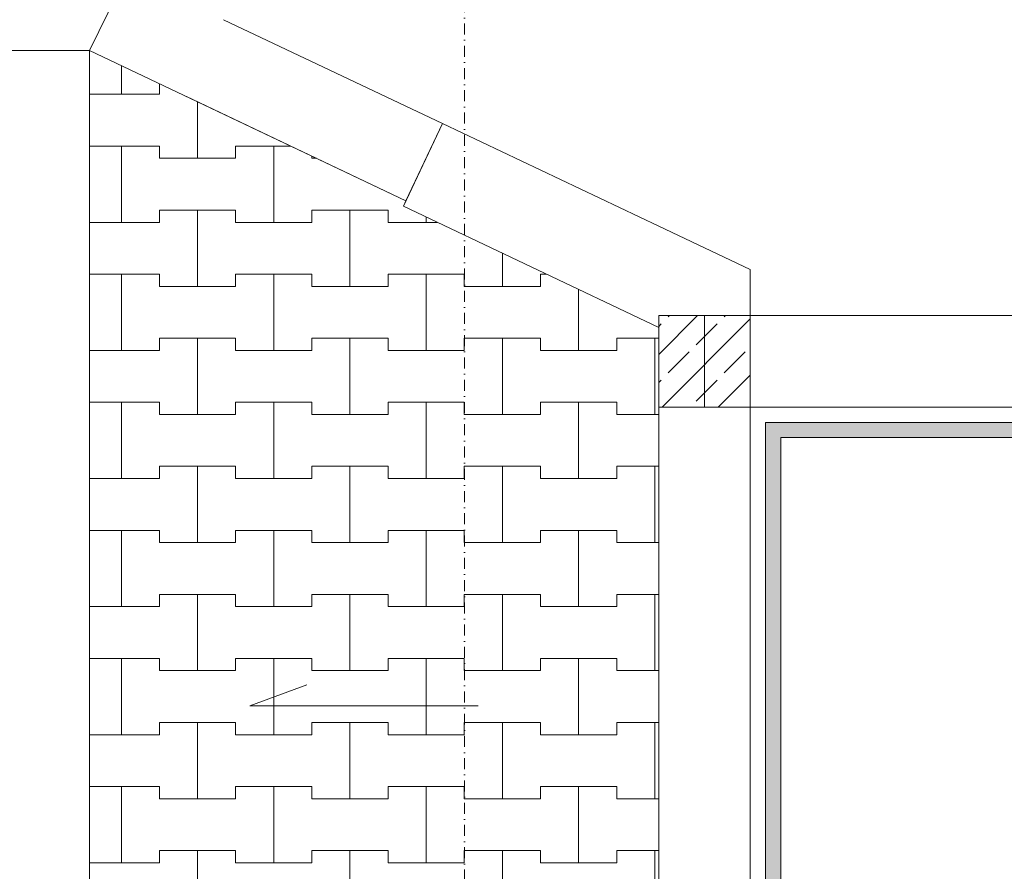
# Model space of a CAD drawing. Header units: centimetres. Extents: x -1589 to 108054, y -205274 to 31709.
# Tile 105 of 256: x 693 to 1016, y 15581 to 15860. Entities that reach past the tile are written whole.
import ezdxf

# ---------------------------------------------------------------- set-up
doc = ezdxf.new("R2010")
doc.units = ezdxf.units.CM
doc.header["$LTSCALE"] = 0.01
doc.header["$MEASUREMENT"] = 0
for name, pattern in [('Krawędzie ukryte', [27, 20, -7]), ('Kropki i Kreski', [72, 36, -18, 0, -18]), ('Wipeout_Contour', [100, 0, -100])]:
    doc.linetypes.add(name, pattern=pattern)
for name, color, linetype in [('0_Teren', 7, 'Continuous'), ('2_barierki.K_IR', 7, 'Continuous'), ('2_belki.K_IR', 7, 'Continuous'), ('2_schody.K_IR', 7, 'Continuous'), ('2_stropy.K_IR', 7, 'Continuous'), ('2_słupy.K_IR', 7, 'Continuous'), ('2_ściany podporowe.K_IR', 7, 'Continuous'), ('2_ściany zewnętrzne.ISTN', 7, 'Continuous'), ('3_opisy.K_IR', 7, 'Continuous'), ('4_osie.ISTN', 7, 'Continuous')]:
    doc.layers.add(name, color=color, linetype=linetype)

msp = doc.modelspace()

# ---------------------------------------------------------------- hatches: boundary and pattern name
at = {"layer": '2_barierki.K_IR', "linetype": 'Continuous', "lineweight": 5}
for points in [[(937.3586, 15397.71058), (942.3586, 15402.71058), (942.3586, 15722.71555), (937.3586, 15727.71555)], [(937.3586, 15727.71555), (942.3586, 15722.71555), (1104.8586, 15722.71555), (1104.8586, 15727.71555)]]:
    msp.add_hatch(color=8, dxfattribs=at).paths.add_polyline_path(points)

# ---------------------------------------------------------------- linework, layer by layer
at = {"layer": '2_barierki.K_IR', "color": 8, "linetype": 'Continuous', "lineweight": 5}
for p, q in [((937.3586, 15727.71555), (937.3586, 15397.71058)), ((1104.8586, 15727.71555), (937.3586, 15727.71555)), ((942.3586, 15402.71058), (942.3586, 15722.71555)), ((942.3586, 15722.71555), (1104.8586, 15722.71555))]:
    msp.add_line(p, q, dxfattribs=at)
at = {"layer": '2_schody.K_IR', "color": 8, "linetype": 'Continuous', "lineweight": 5}
for p, q in [((932.3586, 15362.71058), (932.3586, 15732.71554)), ((932.3586, 15732.71554), (1107.3586, 15732.71554))]:
    msp.add_line(p, q, dxfattribs=at)
at = {"layer": '2_stropy.K_IR', "color": 8, "linetype": 'Continuous', "lineweight": 5, "flags": 128}
msp.add_lwpolyline([(778.28095, 15819.9697), (778.63417, 15819.80243), (778.63417, 15820.69424)], close=True, dxfattribs=at)

# ---------------------------------------------------------------- wipeouts: each hides what was drawn before it
at = {"color": 8, "linetype": 'Wipeout_Contour', "lineweight": 5, "ltscale": 7087.887482}
msp.add_wipeout([(728.0092, 15874.75676), (715.66893, 15849.61998), (759.63338, 15859.75243)], dxfattribs=at).dxf.layer = '2_ściany zewnętrzne.ISTN'

# ---------------------------------------------------------------- next in the draw order: linework, layer by layer
at = {"layer": '2_ściany zewnętrzne.ISTN', "color": 8, "linetype": 'Continuous', "lineweight": 5, "flags": 128}
msp.add_lwpolyline([(822.46286, 16067.15604), (715.66893, 15849.61998)], dxfattribs=at)

# ---------------------------------------------------------------- next in the draw order: wipeouts: each hides what was drawn before it
at = {"color": 8, "linetype": 'Wipeout_Contour', "lineweight": 5, "ltscale": 9262.938567}
msp.add_wipeout([(902.3586, 15758.84423), (902.3586, 15732.71175), (932.3586, 15732.71175), (932.3586, 15744.61561)], dxfattribs=at).dxf.layer = '2_ściany podporowe.K_IR'

# ---------------------------------------------------------------- next in the draw order: linework, layer by layer
at = {"layer": '2_ściany podporowe.K_IR', "color": 8, "linetype": 'Continuous', "lineweight": 5, "flags": 128}
msp.add_lwpolyline([(932.3586, 15732.71175), (902.3586, 15732.71175)], dxfattribs=at)

# ---------------------------------------------------------------- next in the draw order: wipeouts: each hides what was drawn before it
at = {"color": 8, "linetype": 'Wipeout_Contour', "lineweight": 5, "ltscale": 7003.373895}
msp.add_wipeout([(902.3586, 15758.84423), (932.3586, 15744.61561), (932.3586, 15777.81883)], dxfattribs=at).dxf.layer = '2_ściany podporowe.K_IR'
at = {"color": 8, "linetype": 'Wipeout_Contour', "lineweight": 5, "ltscale": 7055.844449}
msp.add_wipeout([(759.63338, 15859.75243), (715.66893, 15849.61998), (747.29311, 15834.61566)], dxfattribs=at).dxf.layer = '2_ściany zewnętrzne.ISTN'

# ---------------------------------------------------------------- next in the draw order: linework, layer by layer
at = {"layer": '0_Teren', "color": 8, "linetype": 'Continuous', "lineweight": 5, "flags": 128}
for points in [[(428.70674, 15849.61998), (715.66893, 15849.61998)], [(715.66893, 15849.61998), (715.66893, 15275.01105)]]:
    msp.add_lwpolyline(points, dxfattribs=at)
at = {"layer": '2_ściany podporowe.K_IR', "color": 8, "linetype": 'Continuous', "lineweight": 5, "flags": 128}
for points in [[(932.3586, 15732.71175), (932.3586, 15777.81883)], [(902.3586, 15758.84423), (902.3586, 15732.71175)]]:
    msp.add_lwpolyline(points, dxfattribs=at)
at = {"layer": '2_ściany zewnętrzne.ISTN', "color": 8, "linetype": 'Continuous', "lineweight": 5, "flags": 128}
msp.add_lwpolyline([(715.66893, 15849.61998), (747.29311, 15834.61566)], dxfattribs=at)

# ---------------------------------------------------------------- next in the draw order: wipeouts: each hides what was drawn before it
at = {"color": 8, "linetype": 'Wipeout_Contour', "lineweight": 5, "ltscale": 7035.768335}
msp.add_wipeout([(902.3586, 15792.04745), (902.3586, 15758.84423), (932.3586, 15777.81883)], dxfattribs=at).dxf.layer = '2_ściany podporowe.K_IR'
at = {"color": 8, "linetype": 'Wipeout_Contour', "lineweight": 5, "ltscale": 9404.429387}
msp.add_wipeout([(747.29311, 15834.61566), (819.44619, 15800.38209), (831.44858, 15825.67917), (759.63338, 15859.75243)], dxfattribs=at).dxf.layer = '2_ściany zewnętrzne.ISTN'

# ---------------------------------------------------------------- next in the draw order: linework, layer by layer
at = {"layer": '2_ściany podporowe.K_IR', "color": 8, "linetype": 'Continuous', "lineweight": 5, "flags": 128}
msp.add_lwpolyline([(932.3586, 15777.81883), (902.3586, 15792.04745)], dxfattribs=at)
at = {"layer": '2_ściany zewnętrzne.ISTN', "color": 8, "linetype": 'Continuous', "lineweight": 5, "flags": 128}
for points in [[(831.44858, 15825.67917), (759.63338, 15859.75243)], [(747.29311, 15834.61566), (819.44619, 15800.38209)], [(819.44619, 15800.38209), (831.44858, 15825.67917)]]:
    msp.add_lwpolyline(points, dxfattribs=at)

# ---------------------------------------------------------------- next in the draw order: wipeouts: each hides what was drawn before it
at = {"color": 8, "linetype": 'Wipeout_Contour', "lineweight": 5, "ltscale": 9373.3221}
msp.add_wipeout([(902.3586, 15792.04745), (831.4498, 15825.6786), (818.59386, 15798.57279), (902.3586, 15758.84423)], dxfattribs=at).dxf.layer = '2_ściany podporowe.K_IR'

# ---------------------------------------------------------------- next in the draw order: linework, layer by layer
at = {"layer": '2_ściany podporowe.K_IR', "color": 8, "linetype": 'Continuous', "lineweight": 5, "flags": 128}
for points in [[(818.59386, 15798.57279), (831.4498, 15825.6786)], [(902.3586, 15792.04745), (831.4498, 15825.6786)], [(818.59386, 15798.57279), (902.3586, 15758.84423)]]:
    msp.add_lwpolyline(points, dxfattribs=at)

# ---------------------------------------------------------------- next in the draw order: wipeouts: each hides what was drawn before it
at = {"color": 8, "linetype": 'Wipeout_Contour', "lineweight": 5, "ltscale": 12919.566982}
msp.add_wipeout([(902.3586, 15212.64322), (902.35772, 15758.84465), (818.59386, 15798.57279), (819.44619, 15800.38209), (715.66893, 15849.61998), (715.66893, 15212.64322)], dxfattribs=at).dxf.layer = '2_stropy.K_IR'

# ---------------------------------------------------------------- next in the draw order: linework, layer by layer
at = {"layer": '2_stropy.K_IR', "color": 8, "linetype": 'Continuous', "lineweight": 5}
for p, q in [((726.07355, 15835.29918), (726.07355, 15844.68343)), ((726.07355, 15844.68343), (726.07355, 15835.29918)), ((738.57355, 15835.29918), (738.57355, 15838.75271)), ((738.57355, 15838.75271), (738.57355, 15835.29918)), ((715.66893, 15835.29918), (726.07355, 15835.29918)), ((715.66893, 15835.29918), (738.57355, 15835.29918)), ((726.07355, 15835.29918), (738.57355, 15835.29918)), ((751.07355, 15814.29918), (751.07355, 15832.822)), ((751.07355, 15832.822), (751.07355, 15814.29918)), ((715.66893, 15818.29918), (726.07355, 15818.29918)), ((715.66893, 15818.29918), (738.57355, 15818.29918)), ((726.07355, 15818.29918), (738.57355, 15818.29918)), ((726.07355, 15793.29918), (726.07355, 15818.29918)), ((726.07355, 15818.29918), (726.07355, 15793.29918)), ((738.57355, 15818.29918), (738.57355, 15814.29918)), ((738.57355, 15814.29918), (738.57355, 15818.29918)), ((763.57355, 15814.29918), (763.57355, 15818.29918)), ((763.57355, 15818.29918), (763.57355, 15814.29918)), ((763.57355, 15818.29918), (776.07355, 15818.29918)), ((763.57355, 15818.29918), (781.68287, 15818.29918)), ((776.07355, 15818.29918), (781.68287, 15818.29918)), ((776.07355, 15793.29918), (776.07355, 15818.29918)), ((776.07355, 15818.29918), (776.07355, 15793.29918)), ((738.57355, 15814.29918), (751.07355, 15814.29918)), ((738.57355, 15814.29918), (763.57355, 15814.29918)), ((751.07355, 15814.29918), (763.57355, 15814.29918)), ((788.57355, 15815.02984), (788.57355, 15814.29918)), ((788.57355, 15814.29918), (788.57355, 15815.02984)), ((788.57355, 15814.29918), (790.11355, 15814.29918)), ((788.57355, 15814.29918), (790.11355, 15814.29918)), ((738.57355, 15793.29918), (738.57355, 15797.29918)), ((738.57355, 15797.29918), (738.57355, 15793.29918)), ((738.57355, 15797.29918), (751.07355, 15797.29918)), ((738.57355, 15797.29918), (763.57355, 15797.29918)), ((751.07355, 15797.29918), (763.57355, 15797.29918)), ((751.07355, 15772.29918), (751.07355, 15797.29918)), ((751.07355, 15797.29918), (751.07355, 15772.29918)), ((763.57355, 15797.29918), (763.57355, 15793.29918)), ((763.57355, 15793.29918), (763.57355, 15797.29918)), ((788.57355, 15793.29918), (788.57355, 15797.29918)), ((788.57355, 15797.29918), (788.57355, 15793.29918)), ((788.57355, 15797.29918), (801.07355, 15797.29918)), ((788.57355, 15797.29918), (813.57355, 15797.29918)), ((801.07355, 15797.29918), (813.57355, 15797.29918)), ((801.07355, 15772.29918), (801.07355, 15797.29918)), ((801.07355, 15797.29918), (801.07355, 15772.29918)), ((813.57355, 15797.29918), (813.57355, 15793.29918)), ((813.57355, 15793.29918), (813.57355, 15797.29918)), ((826.07355, 15793.29918), (826.07355, 15795.02526)), ((826.07355, 15795.02526), (826.07355, 15793.29918)), ((715.66893, 15793.29918), (726.07355, 15793.29918)), ((715.66893, 15793.29918), (738.57355, 15793.29918)), ((726.07355, 15793.29918), (738.57355, 15793.29918)), ((763.57355, 15793.29918), (776.07355, 15793.29918)), ((763.57355, 15793.29918), (788.57355, 15793.29918)), ((776.07355, 15793.29918), (788.57355, 15793.29918)), ((813.57355, 15793.29918), (826.07355, 15793.29918)), ((813.57355, 15793.29918), (829.71288, 15793.29918)), ((826.07355, 15793.29918), (829.71288, 15793.29918)), ((851.07355, 15772.29918), (851.07355, 15783.16808)), ((851.07355, 15783.16808), (851.07355, 15772.29918)), ((715.66893, 15776.29918), (726.07355, 15776.29918)), ((715.66893, 15776.29918), (738.57355, 15776.29918)), ((726.07355, 15776.29918), (738.57355, 15776.29918)), ((726.07355, 15751.29918), (726.07355, 15776.29918)), ((726.07355, 15776.29918), (726.07355, 15751.29918)), ((738.57355, 15776.29918), (738.57355, 15772.29918)), ((738.57355, 15772.29918), (738.57355, 15776.29918)), ((763.57355, 15772.29918), (763.57355, 15776.29918)), ((763.57355, 15776.29918), (763.57355, 15772.29918)), ((763.57355, 15776.29918), (776.07355, 15776.29918)), ((763.57355, 15776.29918), (788.57355, 15776.29918)), ((776.07355, 15776.29918), (788.57355, 15776.29918)), ((776.07355, 15751.29918), (776.07355, 15776.29918)), ((776.07355, 15776.29918), (776.07355, 15751.29918)), ((788.57355, 15776.29918), (788.57355, 15772.29918)), ((788.57355, 15772.29918), (788.57355, 15776.29918)), ((813.57355, 15772.29918), (813.57355, 15776.29918)), ((813.57355, 15776.29918), (813.57355, 15772.29918)), ((813.57355, 15776.29918), (826.07355, 15776.29918)), ((813.57355, 15776.29918), (838.57355, 15776.29918)), ((826.07355, 15776.29918), (838.57355, 15776.29918)), ((826.07355, 15751.29918), (826.07355, 15776.29918)), ((826.07355, 15776.29918), (826.07355, 15751.29918)), ((838.57355, 15776.29918), (838.57355, 15772.29918)), ((838.57355, 15772.29918), (838.57355, 15776.29918)), ((863.57355, 15772.29918), (863.57355, 15776.29918)), ((863.57355, 15776.29918), (863.57355, 15772.29918)), ((863.57355, 15776.29918), (865.55613, 15776.29918)), ((863.57355, 15776.29918), (865.55613, 15776.29918)), ((738.57355, 15772.29918), (751.07355, 15772.29918)), ((738.57355, 15772.29918), (763.57355, 15772.29918)), ((751.07355, 15772.29918), (763.57355, 15772.29918)), ((788.57355, 15772.29918), (801.07355, 15772.29918)), ((788.57355, 15772.29918), (813.57355, 15772.29918)), ((801.07355, 15772.29918), (813.57355, 15772.29918)), ((838.57355, 15772.29918), (851.07355, 15772.29918)), ((838.57355, 15772.29918), (863.57355, 15772.29918)), ((851.07355, 15772.29918), (863.57355, 15772.29918)), ((876.07355, 15751.29918), (876.07355, 15771.3109)), ((876.07355, 15771.3109), (876.07355, 15751.29918)), ((738.57355, 15751.29918), (738.57355, 15755.29918)), ((738.57355, 15755.29918), (738.57355, 15751.29918)), ((738.57355, 15755.29918), (751.07355, 15755.29918)), ((738.57355, 15755.29918), (763.57355, 15755.29918)), ((751.07355, 15755.29918), (763.57355, 15755.29918)), ((751.07355, 15730.29918), (751.07355, 15755.29918)), ((751.07355, 15755.29918), (751.07355, 15730.29918)), ((763.57355, 15755.29918), (763.57355, 15751.29918)), ((763.57355, 15751.29918), (763.57355, 15755.29918)), ((788.57355, 15751.29918), (788.57355, 15755.29918)), ((788.57355, 15755.29918), (788.57355, 15751.29918)), ((788.57355, 15755.29918), (801.07355, 15755.29918)), ((788.57355, 15755.29918), (813.57355, 15755.29918)), ((801.07355, 15755.29918), (813.57355, 15755.29918)), ((801.07355, 15730.29918), (801.07355, 15755.29918)), ((801.07355, 15755.29918), (801.07355, 15730.29918)), ((813.57355, 15755.29918), (813.57355, 15751.29918)), ((813.57355, 15751.29918), (813.57355, 15755.29918)), ((838.57355, 15751.29918), (838.57355, 15755.29918)), ((838.57355, 15755.29918), (838.57355, 15751.29918)), ((838.57355, 15755.29918), (851.07355, 15755.29918)), ((838.57355, 15755.29918), (863.57355, 15755.29918)), ((851.07355, 15755.29918), (863.57355, 15755.29918)), ((851.07355, 15730.29918), (851.07355, 15755.29918)), ((851.07355, 15755.29918), (851.07355, 15730.29918)), ((863.57355, 15755.29918), (863.57355, 15751.29918)), ((863.57355, 15751.29918), (863.57355, 15755.29918)), ((888.57355, 15751.29918), (888.57355, 15755.29918)), ((888.57355, 15755.29918), (888.57355, 15751.29918)), ((715.66893, 15751.29918), (726.07355, 15751.29918)), ((715.66893, 15751.29918), (738.57355, 15751.29918)), ((726.07355, 15751.29918), (738.57355, 15751.29918)), ((763.57355, 15751.29918), (776.07355, 15751.29918)), ((763.57355, 15751.29918), (788.57355, 15751.29918)), ((776.07355, 15751.29918), (788.57355, 15751.29918)), ((813.57355, 15751.29918), (826.07355, 15751.29918)), ((813.57355, 15751.29918), (838.57355, 15751.29918)), ((826.07355, 15751.29918), (838.57355, 15751.29918)), ((863.57355, 15751.29918), (876.07355, 15751.29918)), ((863.57355, 15751.29918), (888.57355, 15751.29918)), ((876.07355, 15751.29918), (888.57355, 15751.29918)), ((715.66893, 15734.29918), (726.07355, 15734.29918)), ((715.66893, 15734.29918), (738.57355, 15734.29918)), ((726.07355, 15734.29918), (738.57355, 15734.29918)), ((726.07355, 15709.29918), (726.07355, 15734.29918)), ((726.07355, 15734.29918), (726.07355, 15709.29918)), ((738.57355, 15734.29918), (738.57355, 15730.29918)), ((738.57355, 15730.29918), (738.57355, 15734.29918)), ((763.57355, 15730.29918), (763.57355, 15734.29918)), ((763.57355, 15734.29918), (763.57355, 15730.29918)), ((763.57355, 15734.29918), (776.07355, 15734.29918)), ((763.57355, 15734.29918), (788.57355, 15734.29918)), ((776.07355, 15734.29918), (788.57355, 15734.29918)), ((776.07355, 15709.29918), (776.07355, 15734.29918)), ((776.07355, 15734.29918), (776.07355, 15709.29918)), ((788.57355, 15734.29918), (788.57355, 15730.29918)), ((788.57355, 15730.29918), (788.57355, 15734.29918)), ((813.57355, 15730.29918), (813.57355, 15734.29918)), ((813.57355, 15734.29918), (813.57355, 15730.29918)), ((813.57355, 15734.29918), (826.07355, 15734.29918)), ((813.57355, 15734.29918), (838.57355, 15734.29918)), ((826.07355, 15734.29918), (838.57355, 15734.29918)), ((826.07355, 15709.29918), (826.07355, 15734.29918)), ((826.07355, 15734.29918), (826.07355, 15709.29918)), ((838.57355, 15734.29918), (838.57355, 15730.29918)), ((838.57355, 15730.29918), (838.57355, 15734.29918)), ((863.57355, 15730.29918), (863.57355, 15734.29918)), ((863.57355, 15734.29918), (863.57355, 15730.29918)), ((863.57355, 15734.29918), (876.07355, 15734.29918)), ((863.57355, 15734.29918), (888.57355, 15734.29918)), ((876.07355, 15734.29918), (888.57355, 15734.29918)), ((876.07355, 15709.29918), (876.07355, 15734.29918)), ((876.07355, 15734.29918), (876.07355, 15709.29918)), ((888.57355, 15734.29918), (888.57355, 15730.29918)), ((888.57355, 15730.29918), (888.57355, 15734.29918)), ((738.57355, 15730.29918), (751.07355, 15730.29918)), ((738.57355, 15730.29918), (763.57355, 15730.29918)), ((751.07355, 15730.29918), (763.57355, 15730.29918)), ((788.57355, 15730.29918), (801.07355, 15730.29918)), ((788.57355, 15730.29918), (813.57355, 15730.29918)), ((801.07355, 15730.29918), (813.57355, 15730.29918)), ((838.57355, 15730.29918), (851.07355, 15730.29918)), ((838.57355, 15730.29918), (863.57355, 15730.29918)), ((851.07355, 15730.29918), (863.57355, 15730.29918)), ((888.57355, 15730.29918), (901.07355, 15730.29918)), ((888.57355, 15730.29918), (902.35776, 15730.29918)), ((901.07355, 15730.29918), (902.35776, 15730.29918)), ((738.57355, 15709.29918), (738.57355, 15713.29918)), ((738.57355, 15713.29918), (738.57355, 15709.29918)), ((738.57355, 15713.29918), (751.07355, 15713.29918)), ((738.57355, 15713.29918), (763.57355, 15713.29918)), ((751.07355, 15713.29918), (763.57355, 15713.29918)), ((751.07355, 15688.29918), (751.07355, 15713.29918)), ((751.07355, 15713.29918), (751.07355, 15688.29918)), ((763.57355, 15713.29918), (763.57355, 15709.29918)), ((763.57355, 15709.29918), (763.57355, 15713.29918)), ((788.57355, 15709.29918), (788.57355, 15713.29918)), ((788.57355, 15713.29918), (788.57355, 15709.29918)), ((788.57355, 15713.29918), (801.07355, 15713.29918)), ((788.57355, 15713.29918), (813.57355, 15713.29918)), ((801.07355, 15713.29918), (813.57355, 15713.29918)), ((801.07355, 15688.29918), (801.07355, 15713.29918)), ((801.07355, 15713.29918), (801.07355, 15688.29918)), ((813.57355, 15713.29918), (813.57355, 15709.29918)), ((813.57355, 15709.29918), (813.57355, 15713.29918)), ((838.57355, 15709.29918), (838.57355, 15713.29918)), ((838.57355, 15713.29918), (838.57355, 15709.29918)), ((838.57355, 15713.29918), (851.07355, 15713.29918)), ((838.57355, 15713.29918), (863.57355, 15713.29918)), ((851.07355, 15713.29918), (863.57355, 15713.29918)), ((851.07355, 15688.29918), (851.07355, 15713.29918)), ((851.07355, 15713.29918), (851.07355, 15688.29918)), ((863.57355, 15713.29918), (863.57355, 15709.29918)), ((863.57355, 15709.29918), (863.57355, 15713.29918)), ((888.57355, 15709.29918), (888.57355, 15713.29918)), ((888.57355, 15713.29918), (888.57355, 15709.29918)), ((888.57355, 15713.29918), (901.07355, 15713.29918)), ((888.57355, 15713.29918), (902.35779, 15713.29918)), ((901.07355, 15713.29918), (902.35779, 15713.29918)), ((901.07355, 15688.29918), (901.07355, 15713.29918)), ((901.07355, 15713.29918), (901.07355, 15688.29918)), ((715.66893, 15709.29918), (726.07355, 15709.29918)), ((715.66893, 15709.29918), (738.57355, 15709.29918)), ((726.07355, 15709.29918), (738.57355, 15709.29918)), ((763.57355, 15709.29918), (776.07355, 15709.29918)), ((763.57355, 15709.29918), (788.57355, 15709.29918)), ((776.07355, 15709.29918), (788.57355, 15709.29918)), ((813.57355, 15709.29918), (826.07355, 15709.29918)), ((813.57355, 15709.29918), (838.57355, 15709.29918)), ((826.07355, 15709.29918), (838.57355, 15709.29918)), ((863.57355, 15709.29918), (876.07355, 15709.29918)), ((863.57355, 15709.29918), (888.57355, 15709.29918)), ((876.07355, 15709.29918), (888.57355, 15709.29918)), ((715.66893, 15692.29918), (726.07355, 15692.29918)), ((715.66893, 15692.29918), (738.57355, 15692.29918)), ((726.07355, 15692.29918), (738.57355, 15692.29918)), ((726.07355, 15667.29918), (726.07355, 15692.29918)), ((726.07355, 15692.29918), (726.07355, 15667.29918)), ((738.57355, 15692.29918), (738.57355, 15688.29918)), ((738.57355, 15688.29918), (738.57355, 15692.29918)), ((763.57355, 15688.29918), (763.57355, 15692.29918)), ((763.57355, 15692.29918), (763.57355, 15688.29918)), ((763.57355, 15692.29918), (776.07355, 15692.29918)), ((763.57355, 15692.29918), (788.57355, 15692.29918)), ((776.07355, 15692.29918), (788.57355, 15692.29918)), ((776.07355, 15667.29918), (776.07355, 15692.29918)), ((776.07355, 15692.29918), (776.07355, 15667.29918)), ((788.57355, 15692.29918), (788.57355, 15688.29918)), ((788.57355, 15688.29918), (788.57355, 15692.29918)), ((813.57355, 15688.29918), (813.57355, 15692.29918)), ((813.57355, 15692.29918), (813.57355, 15688.29918)), ((813.57355, 15692.29918), (826.07355, 15692.29918)), ((813.57355, 15692.29918), (838.57355, 15692.29918)), ((826.07355, 15692.29918), (838.57355, 15692.29918)), ((826.07355, 15667.29918), (826.07355, 15692.29918)), ((826.07355, 15692.29918), (826.07355, 15667.29918)), ((838.57355, 15692.29918), (838.57355, 15688.29918)), ((838.57355, 15688.29918), (838.57355, 15692.29918)), ((863.57355, 15688.29918), (863.57355, 15692.29918)), ((863.57355, 15692.29918), (863.57355, 15688.29918)), ((863.57355, 15692.29918), (876.07355, 15692.29918)), ((863.57355, 15692.29918), (888.57355, 15692.29918)), ((876.07355, 15692.29918), (888.57355, 15692.29918)), ((876.07355, 15667.29918), (876.07355, 15692.29918)), ((876.07355, 15692.29918), (876.07355, 15667.29918)), ((888.57355, 15692.29918), (888.57355, 15688.29918)), ((888.57355, 15688.29918), (888.57355, 15692.29918)), ((738.57355, 15688.29918), (751.07355, 15688.29918)), ((738.57355, 15688.29918), (763.57355, 15688.29918)), ((751.07355, 15688.29918), (763.57355, 15688.29918)), ((788.57355, 15688.29918), (801.07355, 15688.29918)), ((788.57355, 15688.29918), (813.57355, 15688.29918)), ((801.07355, 15688.29918), (813.57355, 15688.29918)), ((838.57355, 15688.29918), (851.07355, 15688.29918)), ((838.57355, 15688.29918), (863.57355, 15688.29918)), ((851.07355, 15688.29918), (863.57355, 15688.29918)), ((888.57355, 15688.29918), (901.07355, 15688.29918)), ((888.57355, 15688.29918), (902.35783, 15688.29918)), ((901.07355, 15688.29918), (902.35783, 15688.29918)), ((738.57355, 15667.29918), (738.57355, 15671.29918)), ((738.57355, 15671.29918), (738.57355, 15667.29918)), ((738.57355, 15671.29918), (751.07355, 15671.29918)), ((738.57355, 15671.29918), (763.57355, 15671.29918)), ((751.07355, 15671.29918), (763.57355, 15671.29918)), ((751.07355, 15646.29918), (751.07355, 15671.29918)), ((751.07355, 15671.29918), (751.07355, 15646.29918)), ((763.57355, 15671.29918), (763.57355, 15667.29918)), ((763.57355, 15667.29918), (763.57355, 15671.29918)), ((788.57355, 15667.29918), (788.57355, 15671.29918)), ((788.57355, 15671.29918), (788.57355, 15667.29918)), ((788.57355, 15671.29918), (801.07355, 15671.29918)), ((788.57355, 15671.29918), (813.57355, 15671.29918)), ((801.07355, 15671.29918), (813.57355, 15671.29918)), ((801.07355, 15646.29918), (801.07355, 15671.29918)), ((801.07355, 15671.29918), (801.07355, 15646.29918)), ((813.57355, 15671.29918), (813.57355, 15667.29918)), ((813.57355, 15667.29918), (813.57355, 15671.29918)), ((838.57355, 15667.29918), (838.57355, 15671.29918)), ((838.57355, 15671.29918), (838.57355, 15667.29918)), ((838.57355, 15671.29918), (851.07355, 15671.29918)), ((838.57355, 15671.29918), (863.57355, 15671.29918)), ((851.07355, 15671.29918), (863.57355, 15671.29918)), ((851.07355, 15646.29918), (851.07355, 15671.29918)), ((851.07355, 15671.29918), (851.07355, 15646.29918)), ((863.57355, 15671.29918), (863.57355, 15667.29918)), ((863.57355, 15667.29918), (863.57355, 15671.29918)), ((888.57355, 15667.29918), (888.57355, 15671.29918)), ((888.57355, 15671.29918), (888.57355, 15667.29918)), ((888.57355, 15671.29918), (901.07355, 15671.29918)), ((888.57355, 15671.29918), (902.35786, 15671.29918)), ((901.07355, 15671.29918), (902.35786, 15671.29918)), ((901.07355, 15646.29918), (901.07355, 15671.29918)), ((901.07355, 15671.29918), (901.07355, 15646.29918)), ((715.66893, 15667.29918), (726.07355, 15667.29918)), ((715.66893, 15667.29918), (738.57355, 15667.29918)), ((726.07355, 15667.29918), (738.57355, 15667.29918)), ((763.57355, 15667.29918), (776.07355, 15667.29918)), ((763.57355, 15667.29918), (788.57355, 15667.29918)), ((776.07355, 15667.29918), (788.57355, 15667.29918)), ((813.57355, 15667.29918), (826.07355, 15667.29918)), ((813.57355, 15667.29918), (838.57355, 15667.29918)), ((826.07355, 15667.29918), (838.57355, 15667.29918)), ((863.57355, 15667.29918), (876.07355, 15667.29918)), ((863.57355, 15667.29918), (888.57355, 15667.29918)), ((876.07355, 15667.29918), (888.57355, 15667.29918)), ((715.66893, 15650.29918), (726.07355, 15650.29918)), ((715.66893, 15650.29918), (738.57355, 15650.29918)), ((726.07355, 15650.29918), (738.57355, 15650.29918)), ((726.07355, 15625.29918), (726.07355, 15650.29918)), ((726.07355, 15650.29918), (726.07355, 15625.29918)), ((738.57355, 15650.29918), (738.57355, 15646.29918)), ((738.57355, 15646.29918), (738.57355, 15650.29918)), ((763.57355, 15646.29918), (763.57355, 15650.29918)), ((763.57355, 15650.29918), (763.57355, 15646.29918)), ((763.57355, 15650.29918), (776.07355, 15650.29918)), ((763.57355, 15650.29918), (788.57355, 15650.29918)), ((776.07355, 15650.29918), (788.57355, 15650.29918)), ((776.07355, 15625.29918), (776.07355, 15650.29918)), ((776.07355, 15650.29918), (776.07355, 15625.29918)), ((788.57355, 15650.29918), (788.57355, 15646.29918)), ((788.57355, 15646.29918), (788.57355, 15650.29918)), ((813.57355, 15646.29918), (813.57355, 15650.29918)), ((813.57355, 15650.29918), (813.57355, 15646.29918)), ((813.57355, 15650.29918), (826.07355, 15650.29918)), ((813.57355, 15650.29918), (838.57355, 15650.29918)), ((826.07355, 15650.29918), (838.57355, 15650.29918)), ((826.07355, 15625.29918), (826.07355, 15650.29918)), ((826.07355, 15650.29918), (826.07355, 15625.29918)), ((838.57355, 15650.29918), (838.57355, 15646.29918)), ((838.57355, 15646.29918), (838.57355, 15650.29918)), ((863.57355, 15646.29918), (863.57355, 15650.29918)), ((863.57355, 15650.29918), (863.57355, 15646.29918)), ((863.57355, 15650.29918), (876.07355, 15650.29918)), ((863.57355, 15650.29918), (888.57355, 15650.29918)), ((876.07355, 15650.29918), (888.57355, 15650.29918)), ((876.07355, 15625.29918), (876.07355, 15650.29918)), ((876.07355, 15650.29918), (876.07355, 15625.29918)), ((888.57355, 15650.29918), (888.57355, 15646.29918)), ((888.57355, 15646.29918), (888.57355, 15650.29918)), ((738.57355, 15646.29918), (751.07355, 15646.29918)), ((738.57355, 15646.29918), (763.57355, 15646.29918)), ((751.07355, 15646.29918), (763.57355, 15646.29918)), ((788.57355, 15646.29918), (801.07355, 15646.29918)), ((788.57355, 15646.29918), (813.57355, 15646.29918)), ((801.07355, 15646.29918), (813.57355, 15646.29918)), ((838.57355, 15646.29918), (851.07355, 15646.29918)), ((838.57355, 15646.29918), (863.57355, 15646.29918)), ((851.07355, 15646.29918), (863.57355, 15646.29918)), ((888.57355, 15646.29918), (901.07355, 15646.29918)), ((888.57355, 15646.29918), (902.3579, 15646.29918)), ((901.07355, 15646.29918), (902.3579, 15646.29918)), ((738.57355, 15625.29918), (738.57355, 15629.29918)), ((738.57355, 15629.29918), (738.57355, 15625.29918)), ((738.57355, 15629.29918), (751.07355, 15629.29918)), ((738.57355, 15629.29918), (763.57355, 15629.29918)), ((751.07355, 15629.29918), (763.57355, 15629.29918)), ((751.07355, 15604.29918), (751.07355, 15629.29918)), ((751.07355, 15629.29918), (751.07355, 15604.29918)), ((763.57355, 15629.29918), (763.57355, 15625.29918)), ((763.57355, 15625.29918), (763.57355, 15629.29918)), ((788.57355, 15625.29918), (788.57355, 15629.29918)), ((788.57355, 15629.29918), (788.57355, 15625.29918)), ((788.57355, 15629.29918), (801.07355, 15629.29918)), ((788.57355, 15629.29918), (813.57355, 15629.29918)), ((801.07355, 15629.29918), (813.57355, 15629.29918)), ((801.07355, 15604.29918), (801.07355, 15629.29918)), ((801.07355, 15629.29918), (801.07355, 15604.29918)), ((813.57355, 15629.29918), (813.57355, 15625.29918)), ((813.57355, 15625.29918), (813.57355, 15629.29918)), ((838.57355, 15625.29918), (838.57355, 15629.29918)), ((838.57355, 15629.29918), (838.57355, 15625.29918)), ((838.57355, 15629.29918), (851.07355, 15629.29918)), ((838.57355, 15629.29918), (863.57355, 15629.29918)), ((851.07355, 15629.29918), (863.57355, 15629.29918)), ((851.07355, 15604.29918), (851.07355, 15629.29918)), ((851.07355, 15629.29918), (851.07355, 15604.29918)), ((863.57355, 15629.29918), (863.57355, 15625.29918)), ((863.57355, 15625.29918), (863.57355, 15629.29918)), ((888.57355, 15625.29918), (888.57355, 15629.29918)), ((888.57355, 15629.29918), (888.57355, 15625.29918)), ((888.57355, 15629.29918), (901.07355, 15629.29918)), ((888.57355, 15629.29918), (902.35793, 15629.29918)), ((901.07355, 15629.29918), (902.35793, 15629.29918)), ((901.07355, 15604.29918), (901.07355, 15629.29918)), ((901.07355, 15629.29918), (901.07355, 15604.29918)), ((715.66893, 15625.29918), (726.07355, 15625.29918)), ((715.66893, 15625.29918), (738.57355, 15625.29918)), ((726.07355, 15625.29918), (738.57355, 15625.29918)), ((763.57355, 15625.29918), (776.07355, 15625.29918)), ((763.57355, 15625.29918), (788.57355, 15625.29918)), ((776.07355, 15625.29918), (788.57355, 15625.29918)), ((813.57355, 15625.29918), (826.07355, 15625.29918)), ((813.57355, 15625.29918), (838.57355, 15625.29918)), ((826.07355, 15625.29918), (838.57355, 15625.29918)), ((863.57355, 15625.29918), (876.07355, 15625.29918)), ((863.57355, 15625.29918), (888.57355, 15625.29918)), ((876.07355, 15625.29918), (888.57355, 15625.29918)), ((715.66893, 15608.29918), (726.07355, 15608.29918)), ((715.66893, 15608.29918), (738.57355, 15608.29918)), ((726.07355, 15608.29918), (738.57355, 15608.29918)), ((726.07355, 15583.29918), (726.07355, 15608.29918)), ((726.07355, 15608.29918), (726.07355, 15583.29918)), ((738.57355, 15608.29918), (738.57355, 15604.29918)), ((738.57355, 15604.29918), (738.57355, 15608.29918)), ((763.57355, 15604.29918), (763.57355, 15608.29918)), ((763.57355, 15608.29918), (763.57355, 15604.29918)), ((763.57355, 15608.29918), (776.07355, 15608.29918)), ((763.57355, 15608.29918), (788.57355, 15608.29918)), ((776.07355, 15608.29918), (788.57355, 15608.29918)), ((776.07355, 15583.29918), (776.07355, 15608.29918)), ((776.07355, 15608.29918), (776.07355, 15583.29918)), ((788.57355, 15608.29918), (788.57355, 15604.29918)), ((788.57355, 15604.29918), (788.57355, 15608.29918)), ((813.57355, 15604.29918), (813.57355, 15608.29918)), ((813.57355, 15608.29918), (813.57355, 15604.29918)), ((813.57355, 15608.29918), (826.07355, 15608.29918)), ((813.57355, 15608.29918), (838.57355, 15608.29918)), ((826.07355, 15608.29918), (838.57355, 15608.29918)), ((826.07355, 15583.29918), (826.07355, 15608.29918)), ((826.07355, 15608.29918), (826.07355, 15583.29918)), ((838.57355, 15608.29918), (838.57355, 15604.29918)), ((838.57355, 15604.29918), (838.57355, 15608.29918)), ((863.57355, 15604.29918), (863.57355, 15608.29918)), ((863.57355, 15608.29918), (863.57355, 15604.29918)), ((863.57355, 15608.29918), (876.07355, 15608.29918)), ((863.57355, 15608.29918), (888.57355, 15608.29918)), ((876.07355, 15608.29918), (888.57355, 15608.29918)), ((876.07355, 15583.29918), (876.07355, 15608.29918)), ((876.07355, 15608.29918), (876.07355, 15583.29918)), ((888.57355, 15608.29918), (888.57355, 15604.29918)), ((888.57355, 15604.29918), (888.57355, 15608.29918)), ((738.57355, 15604.29918), (751.07355, 15604.29918)), ((738.57355, 15604.29918), (763.57355, 15604.29918)), ((751.07355, 15604.29918), (763.57355, 15604.29918)), ((788.57355, 15604.29918), (801.07355, 15604.29918)), ((788.57355, 15604.29918), (813.57355, 15604.29918)), ((801.07355, 15604.29918), (813.57355, 15604.29918)), ((838.57355, 15604.29918), (851.07355, 15604.29918)), ((838.57355, 15604.29918), (863.57355, 15604.29918)), ((851.07355, 15604.29918), (863.57355, 15604.29918)), ((888.57355, 15604.29918), (901.07355, 15604.29918)), ((888.57355, 15604.29918), (902.35797, 15604.29918)), ((901.07355, 15604.29918), (902.35797, 15604.29918)), ((738.57355, 15583.29918), (738.57355, 15587.29918)), ((738.57355, 15587.29918), (738.57355, 15583.29918)), ((738.57355, 15587.29918), (751.07355, 15587.29918)), ((738.57355, 15587.29918), (763.57355, 15587.29918)), ((751.07355, 15587.29918), (763.57355, 15587.29918)), ((751.07355, 15562.29918), (751.07355, 15587.29918)), ((751.07355, 15587.29918), (751.07355, 15562.29918)), ((763.57355, 15587.29918), (763.57355, 15583.29918)), ((763.57355, 15583.29918), (763.57355, 15587.29918)), ((788.57355, 15583.29918), (788.57355, 15587.29918)), ((788.57355, 15587.29918), (788.57355, 15583.29918)), ((788.57355, 15587.29918), (801.07355, 15587.29918)), ((788.57355, 15587.29918), (813.57355, 15587.29918)), ((801.07355, 15587.29918), (813.57355, 15587.29918)), ((801.07355, 15562.29918), (801.07355, 15587.29918)), ((801.07355, 15587.29918), (801.07355, 15562.29918)), ((813.57355, 15587.29918), (813.57355, 15583.29918)), ((813.57355, 15583.29918), (813.57355, 15587.29918)), ((838.57355, 15583.29918), (838.57355, 15587.29918)), ((838.57355, 15587.29918), (838.57355, 15583.29918)), ((838.57355, 15587.29918), (851.07355, 15587.29918)), ((838.57355, 15587.29918), (863.57355, 15587.29918)), ((851.07355, 15587.29918), (863.57355, 15587.29918)), ((851.07355, 15562.29918), (851.07355, 15587.29918)), ((851.07355, 15587.29918), (851.07355, 15562.29918)), ((863.57355, 15587.29918), (863.57355, 15583.29918)), ((863.57355, 15583.29918), (863.57355, 15587.29918)), ((888.57355, 15583.29918), (888.57355, 15587.29918)), ((888.57355, 15587.29918), (888.57355, 15583.29918)), ((888.57355, 15587.29918), (901.07355, 15587.29918)), ((888.57355, 15587.29918), (902.358, 15587.29918)), ((901.07355, 15587.29918), (902.358, 15587.29918)), ((901.07355, 15562.29918), (901.07355, 15587.29918)), ((901.07355, 15587.29918), (901.07355, 15562.29918)), ((715.66893, 15583.29918), (726.07355, 15583.29918)), ((715.66893, 15583.29918), (738.57355, 15583.29918)), ((726.07355, 15583.29918), (738.57355, 15583.29918)), ((763.57355, 15583.29918), (776.07355, 15583.29918)), ((763.57355, 15583.29918), (788.57355, 15583.29918)), ((776.07355, 15583.29918), (788.57355, 15583.29918)), ((813.57355, 15583.29918), (826.07355, 15583.29918)), ((813.57355, 15583.29918), (838.57355, 15583.29918)), ((826.07355, 15583.29918), (838.57355, 15583.29918)), ((863.57355, 15583.29918), (876.07355, 15583.29918)), ((863.57355, 15583.29918), (888.57355, 15583.29918)), ((876.07355, 15583.29918), (888.57355, 15583.29918))]:
    msp.add_line(p, q, dxfattribs=at)
at = {"layer": '2_stropy.K_IR', "color": 8, "linetype": 'Continuous', "lineweight": 5, "flags": 128}
for points in [[(715.66893, 15849.61998), (819.44619, 15800.38209)], [(715.66893, 15212.64322), (715.66893, 15849.61998)], [(819.44619, 15800.38209), (818.59386, 15798.57279)], [(818.59386, 15798.57279), (902.35772, 15758.84465)], [(902.35772, 15758.84465), (902.3586, 15212.64322)]]:
    msp.add_lwpolyline(points, dxfattribs=at)
at = {"layer": '3_opisy.K_IR', "color": 8, "linetype": 'Continuous', "lineweight": 5}
msp.add_lwpolyline([(843.16893, 15634.77206), (768.16893, 15634.77206), (786.96278, 15641.61246)], dxfattribs=at)
at = {"layer": '4_osie.ISTN', "color": 7, "linetype": 'Kropki i Kreski', "lineweight": 0, "ltscale": 10}
msp.add_line((838.63417, 12292.49265), (838.63417, 16012.50207), dxfattribs=at)

# ---------------------------------------------------------------- next in the draw order: wipeouts: each hides what was drawn before it
at = {"color": 8, "linetype": 'Wipeout_Contour', "lineweight": 5, "ltscale": 9283.587819}
msp.add_wipeout([(902.3586, 15762.71175), (902.3586, 15732.71175), (932.3586, 15732.71175), (932.3586, 15762.71175)], dxfattribs=at).dxf.layer = '2_słupy.K_IR'

# ---------------------------------------------------------------- next in the draw order: hatches: boundary and pattern name
at = {"layer": '2_słupy.K_IR', "linetype": 'Continuous', "lineweight": 5}
h = msp.add_hatch(dxfattribs=at)
h.set_pattern_fill('Beton zbrojony', color=8, style=0, pattern_type=2)
h.set_pattern_definition([(45, (3e-13, 13615.858), (-9.19239, 9.19239), []), (45, (-4.596, 13620.454), (-9.19239, 9.19239), [9.75, -3.25])])
h.paths.add_polyline_path([(902.3586, 15762.71175), (902.3586, 15732.71175), (932.3586, 15732.71175), (932.3586, 15762.71175)])

# ---------------------------------------------------------------- next in the draw order: linework, layer by layer
at = {"layer": '2_belki.K_IR', "color": 8, "linetype": 'Krawędzie ukryte', "lineweight": 5}
for p, q in [((917.35883, 15762.71175), (1552.35861, 15762.71175)), ((917.35883, 15732.71175), (917.35883, 15762.71175)), ((902.3586, 15732.71175), (902.3586, 15392.71058)), ((902.3586, 15732.71175), (932.3586, 15732.71175)), ((917.35883, 15732.71175), (1552.35861, 15732.71175)), ((932.3586, 15732.71175), (932.3586, 15392.71058))]:
    msp.add_line(p, q, dxfattribs=at)
at = {"layer": '2_stropy.K_IR', "color": 8, "linetype": 'Continuous', "lineweight": 5}
for p, q in [((888.57355, 15755.29918), (901.07355, 15755.29918)), ((888.57355, 15755.29918), (902.35772, 15755.29918)), ((901.07355, 15755.29918), (902.35772, 15755.29918)), ((901.07355, 15730.29918), (901.07355, 15755.29918)), ((901.07355, 15755.29918), (901.07355, 15730.29918))]:
    msp.add_line(p, q, dxfattribs=at)
at = {"layer": '2_słupy.K_IR', "color": 8, "linetype": 'Continuous', "lineweight": 5, "flags": 128}
msp.add_lwpolyline([(902.3586, 15762.71175), (932.3586, 15762.71175), (932.3586, 15732.71175), (902.3586, 15732.71175)], close=True, dxfattribs=at)

doc.saveas('drawing.dxf')
